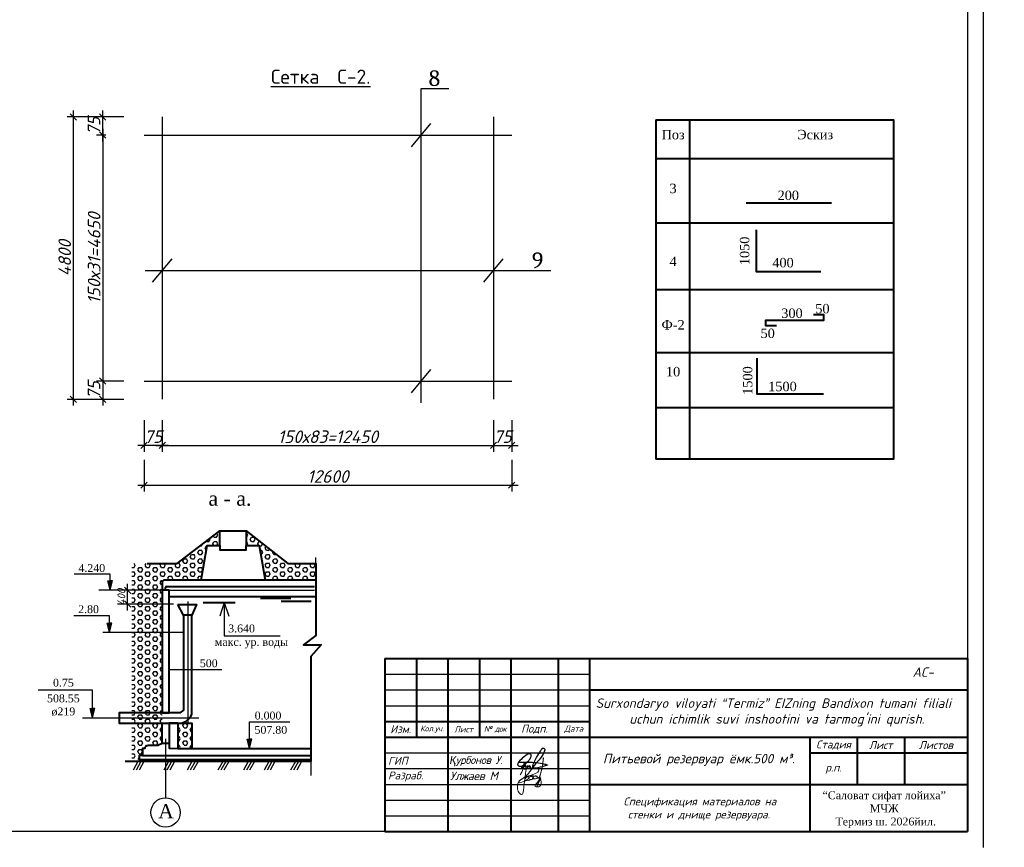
# Model space of a CAD drawing. Header units: millimetres. Extents: x -3143211 to -2549809, y 1060331 to 1394375.
# Tile 114 of 151: x -3028496 to -2997224, y 1244807 to 1271088. Entities that reach past the tile are written whole.
import ezdxf

# ---------------------------------------------------------------- set-up
doc = ezdxf.new("R2010")
doc.units = ezdxf.units.MM
for name, color, linetype in [('(002) Рамка', 7, 'Continuous'), ('размер', 34, 'Continuous'), ('Рамка', 7, 'Continuous'), ('шрифт', 1, 'Continuous')]:
    doc.layers.add(name, color=color, linetype=linetype)
doc.layers.add('Сплошная толстая', color=7, linetype='Continuous', lineweight=40)
doc.styles.add('Arial', font='arial.ttf')
doc.styles.get("Standard").update_dxf_attribs({"font": 'isocpeui.ttf'})
doc.styles.add('V@ler@Live', font='isocpeui.ttf')
doc.dimstyles.new('STANDARD-100', dxfattribs={"dimtxt": 250, "dimasz": 200, "dimexe": 200, "dimexo": 200, "dimgap": 75, "dimtad": 1, "dimdec": 0, "dimzin": 0, "dimdsep": 46, "dimtxsty": 'Standard', "dimblk": 'OBLIQUE', "dimcen": 0.09, "dimdle": 200, "dimadec": 0, "dimazin": 0, "dimtfac": 1, "dimtdec": 0, "dimtofl": 0, "dimtmove": 0, "dimatfit": 3, "dimldrblk": 'OBLIQUE', "dimfxl": 1, "dimtolj": 1, "dimtzin": 0, "dimarcsym": 0})

# ---------------------------------------------------------------- blocks, each defined once
blk = doc.blocks.new('_Oblique')
at = {"color": 0, "linetype": 'ByBlock', "lineweight": -2}
blk.add_line((-0.5, -0.5), (0.5, 0.5), dxfattribs=at)
blk = doc.blocks.new('*D86')
at = {"color": 0, "lineweight": -2, "transparency": 16777216}
for p, q in [((-3025067, 1252331), (-3025067, 1253172)), ((-3024267, 1252972), (-3025267, 1252972)), ((-3024267, 1252531), (-3025267, 1252531))]:
    blk.add_line(p, q, dxfattribs=at)
at = {"layer": 'Defpoints', "color": 0, "transparency": 16777216}
for p in [(-3025067, 1252972), (-3023975, 1252972), (-3023975, 1252531)]:
    blk.add_point(p, dxfattribs=at)
at = {"color": 0, "lineweight": -2, "transparency": 16777216, "xscale": 200, "yscale": 200, "zscale": 200}
for p, rotation in [((-3025067, 1252972), 90), ((-3025067, 1252531), 270)]:
    blk.add_blockref('_Oblique', p, dxfattribs=dict(at, rotation=rotation))
at = {"color": 0, "transparency": 16777216, "insert": (-3025267, 1252751), "char_height": 250, "attachment_point": 5, "rotation": 90}
blk.add_mtext('\\A1;400', dxfattribs=at)
blk = doc.blocks.new('4wdrtwdrqs3dwresq')
h = blk.add_hatch(color=1)
h.set_gradient(color2=(23, 23, 23), one_color=1, tint=0.09, name='INVCYLINDER')
h.paths.add_polyline_path([(134213.1, -72194.4), (134212.35, -72194.4), (134212.35, -72197.37)])
h.paths.add_polyline_path([(134212.35, -72197.37), (134212.35, -72194.4), (134211.61, -72194.4)])
at = {"color": 1}
for points in [[(134212.35, -72197.37), (134211.61, -72194.4), (134212.35, -72194.4)], [(134212.35, -72197.37), (134213.1, -72194.4), (134212.35, -72194.4)]]:
    blk.add_lwpolyline(points, dxfattribs=at)
blk = doc.blocks.new('*D185')
at = {"color": 0, "lineweight": -2, "transparency": 16777216}
for p, q in [((-3023967, 1258370), (-3023967, 1257370)), ((-3013447, 1258370), (-3013447, 1257370)), ((-3024167, 1257570), (-3013247, 1257570))]:
    blk.add_line(p, q, dxfattribs=at)
at = {"layer": 'Defpoints', "color": 0, "transparency": 16777216}
for p in [(-3023967, 1259032), (-3013447, 1259032), (-3013447, 1257570)]:
    blk.add_point(p, dxfattribs=at)
at = {"color": 0, "lineweight": -2, "transparency": 16777216, "xscale": 200, "yscale": 200, "zscale": 200, "rotation": 180}
blk.add_blockref('_Oblique', (-3023967, 1257570), dxfattribs=at)
at = {"color": 0, "lineweight": -2, "transparency": 16777216, "xscale": 200, "yscale": 200, "zscale": 200}
blk.add_blockref('_Oblique', (-3013447, 1257570), dxfattribs=at)
at = {"color": 0, "transparency": 16777216, "insert": (-3018707, 1257845), "char_height": 400, "attachment_point": 5}
blk.add_mtext('\\A1;150х83=12450', dxfattribs=at)
blk = doc.blocks.new('*D191')
at = {"color": 0, "lineweight": -2, "transparency": 16777216}
for p, q in [((-3013447, 1258370), (-3013447, 1257370)), ((-3012869, 1258370), (-3012869, 1257370)), ((-3013647, 1257570), (-3012669, 1257570))]:
    blk.add_line(p, q, dxfattribs=at)
at = {"layer": 'Defpoints', "color": 0, "transparency": 16777216}
for p in [(-3012869, 1259610), (-3013447, 1259032), (-3012869, 1257570)]:
    blk.add_point(p, dxfattribs=at)
at = {"color": 0, "lineweight": -2, "transparency": 16777216, "xscale": 200, "yscale": 200, "zscale": 200, "rotation": 180}
blk.add_blockref('_Oblique', (-3013447, 1257570), dxfattribs=at)
at = {"color": 0, "lineweight": -2, "transparency": 16777216, "xscale": 200, "yscale": 200, "zscale": 200}
blk.add_blockref('_Oblique', (-3012869, 1257570), dxfattribs=at)
at = {"color": 0, "transparency": 16777216, "insert": (-3013158, 1257848), "char_height": 400, "attachment_point": 5}
blk.add_mtext('\\A1;75', dxfattribs=at)
blk = doc.blocks.new('*D192')
at = {"color": 0, "lineweight": -2, "transparency": 16777216}
for p, q in [((-3024545, 1258370), (-3024545, 1257370)), ((-3023967, 1258370), (-3023967, 1257370)), ((-3023767, 1257570), (-3024745, 1257570))]:
    blk.add_line(p, q, dxfattribs=at)
at = {"layer": 'Defpoints', "color": 0, "transparency": 16777216}
for p in [(-3024545, 1259610), (-3023967, 1259610), (-3024545, 1257570)]:
    blk.add_point(p, dxfattribs=at)
at = {"color": 0, "lineweight": -2, "transparency": 16777216, "xscale": 200, "yscale": 200, "zscale": 200, "rotation": 180}
blk.add_blockref('_Oblique', (-3024545, 1257570), dxfattribs=at)
at = {"color": 0, "lineweight": -2, "transparency": 16777216, "xscale": 200, "yscale": 200, "zscale": 200}
blk.add_blockref('_Oblique', (-3023967, 1257570), dxfattribs=at)
at = {"color": 0, "transparency": 16777216, "insert": (-3024256, 1257848), "char_height": 400, "attachment_point": 5}
blk.add_mtext('\\A1;75', dxfattribs=at)
blk = doc.blocks.new('*D186')
at = {"color": 0, "lineweight": -2, "transparency": 16777216}
for p, q in [((-3024545, 1257107), (-3024545, 1256107)), ((-3012869, 1257107), (-3012869, 1256107)), ((-3024745, 1256307), (-3012669, 1256307))]:
    blk.add_line(p, q, dxfattribs=at)
at = {"layer": 'Defpoints', "color": 0, "transparency": 16777216}
for p in [(-3024545, 1257445), (-3012869, 1257445), (-3012869, 1256307)]:
    blk.add_point(p, dxfattribs=at)
at = {"color": 0, "lineweight": -2, "transparency": 16777216, "xscale": 200, "yscale": 200, "zscale": 200, "rotation": 180}
blk.add_blockref('_Oblique', (-3024545, 1256307), dxfattribs=at)
at = {"color": 0, "lineweight": -2, "transparency": 16777216, "xscale": 200, "yscale": 200, "zscale": 200}
blk.add_blockref('_Oblique', (-3012869, 1256307), dxfattribs=at)
at = {"color": 0, "transparency": 16777216, "insert": (-3018707, 1256582), "char_height": 400, "attachment_point": 5}
blk.add_mtext('\\A1;12600', dxfattribs=at)
blk = doc.blocks.new('*D187')
at = {"color": 0, "lineweight": -2, "transparency": 16777216}
for p, q in [((-3026791, 1258832), (-3026791, 1268200)), ((-3025991, 1268000), (-3026991, 1268000)), ((-3025991, 1259032), (-3026991, 1259032))]:
    blk.add_line(p, q, dxfattribs=at)
at = {"layer": 'Defpoints', "color": 0, "transparency": 16777216}
for p in [(-3026791, 1268000), (-3024987, 1268000), (-3023967, 1259032)]:
    blk.add_point(p, dxfattribs=at)
at = {"color": 0, "lineweight": -2, "transparency": 16777216, "xscale": 200, "yscale": 200, "zscale": 200}
for p, rotation in [((-3026791, 1268000), 90), ((-3026791, 1259032), 270)]:
    blk.add_blockref('_Oblique', p, dxfattribs=dict(at, rotation=rotation))
at = {"color": 0, "transparency": 16777216, "insert": (-3027066, 1263516), "char_height": 400, "attachment_point": 5, "rotation": 90}
blk.add_mtext('\\A1;4800', dxfattribs=at)
blk = doc.blocks.new('*D188')
at = {"color": 0, "lineweight": -2, "transparency": 16777216}
for p, q in [((-3025857, 1267222), (-3025857, 1268200)), ((-3025187, 1268000), (-3026057, 1268000)), ((-3025765, 1267422), (-3026057, 1267422))]:
    blk.add_line(p, q, dxfattribs=at)
at = {"layer": 'Defpoints', "color": 0, "transparency": 16777216}
for p in [(-3025857, 1268000), (-3024987, 1268000), (-3025565, 1267422)]:
    blk.add_point(p, dxfattribs=at)
at = {"color": 0, "lineweight": -2, "transparency": 16777216, "xscale": 200, "yscale": 200, "zscale": 200}
for p, rotation in [((-3025857, 1268000), 90), ((-3025857, 1267422), 270)]:
    blk.add_blockref('_Oblique', p, dxfattribs=dict(at, rotation=rotation))
at = {"color": 0, "transparency": 16777216, "insert": (-3026135, 1267711), "char_height": 400, "attachment_point": 5, "rotation": 90}
blk.add_mtext('\\A1;75', dxfattribs=at)
blk = doc.blocks.new('*D189')
at = {"color": 0, "lineweight": -2, "transparency": 16777216}
for p, q in [((-3025857, 1267622), (-3025857, 1259410)), ((-3025765, 1267422), (-3026057, 1267422)), ((-3025765, 1259610), (-3026057, 1259610))]:
    blk.add_line(p, q, dxfattribs=at)
at = {"layer": 'Defpoints', "color": 0, "transparency": 16777216}
for p in [(-3025565, 1267422), (-3025857, 1259610), (-3025565, 1259610)]:
    blk.add_point(p, dxfattribs=at)
at = {"color": 0, "lineweight": -2, "transparency": 16777216, "xscale": 200, "yscale": 200, "zscale": 200}
for p, rotation in [((-3025857, 1267422), 90), ((-3025857, 1259610), 270)]:
    blk.add_blockref('_Oblique', p, dxfattribs=dict(at, rotation=rotation))
at = {"color": 0, "transparency": 16777216, "insert": (-3026132, 1263516), "char_height": 400, "attachment_point": 5, "rotation": 90}
blk.add_mtext('\\A1;150х31=4650', dxfattribs=at)
blk = doc.blocks.new('*D190')
at = {"color": 0, "lineweight": -2, "transparency": 16777216}
for p, q in [((-3025857, 1259810), (-3025857, 1258832)), ((-3025187, 1259610), (-3026057, 1259610)), ((-3025187, 1259032), (-3026057, 1259032))]:
    blk.add_line(p, q, dxfattribs=at)
at = {"layer": 'Defpoints', "color": 0, "transparency": 16777216}
for p in [(-3024987, 1259610), (-3025857, 1259032), (-3024987, 1259032)]:
    blk.add_point(p, dxfattribs=at)
at = {"color": 0, "lineweight": -2, "transparency": 16777216, "xscale": 200, "yscale": 200, "zscale": 200}
for p, rotation in [((-3025857, 1259610), 90), ((-3025857, 1259032), 270)]:
    blk.add_blockref('_Oblique', p, dxfattribs=dict(at, rotation=rotation))
at = {"color": 0, "transparency": 16777216, "insert": (-3026135, 1259321), "char_height": 400, "attachment_point": 5, "rotation": 90}
blk.add_mtext('\\A1;75', dxfattribs=at)

msp = doc.modelspace()

# ---------------------------------------------------------------- hatches: boundary and pattern name
h = msp.add_hatch()
h.set_pattern_fill('HEX', color=256, scale=25, style=0)
h.set_pattern_definition([(0, (-16446856.66, 8472708.47), (0, 137.4815), [79.375, -158.75]), (120, (-16446856.66, 8472708.47), (-119.0624716, -68.74075), [79.375, -158.75]), (60, (-16446777.29, 8472708.47), (-119.0624716, 68.74075), [79.375, -158.75])])
h.paths.add_polyline_path([(-3023028.69537, 1248750.19962), (-3023472.70635, 1248750.19962), (-3023472.70635, 1247947.16185), (-3023028.69537, 1247947.16185)], flags=17)
h.paths.add_polyline_path([(-3019095.46662, 1253816.04481), (-3019982.19772, 1253816.04481), (-3021300.55701, 1254857.75405), (-3021300.55701, 1254392.01148), (-3020892.40349, 1254392.01148), (-3020698.53416, 1253289.60597), (-3019095.46662, 1253289.60597)])
h.paths.add_polyline_path([(-3023975.47576, 1253198.01651, -0.3054756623), (-3023893.9598, 1253289.60597), (-3022735.85944, 1253289.60597), (-3022546.293, 1254392.36114), (-3022140.05188, 1254392.36114), (-3022140.05188, 1254857.75405), (-3023498.9062, 1253816.04481), (-3024933.5871, 1253816.04481), (-3024933.5871, 1247600.24081), (-3024702.80849, 1247600.24081), (-3024702.80849, 1247727.53638), (-3024594.18429, 1247727.53638), (-3024594.18429, 1247940.9503), (-3024518.97924, 1247940.9503), (-3024518.97924, 1247981.24308), (-3024486.27723, 1248012.81501), (-3024418.91302, 1248043.02946), (-3024110.63448, 1248043.02946), (-3023975.47576, 1248108.76489), (-3023975.47576, 1249078.87681)])

# ---------------------------------------------------------------- linework, layer by layer
at = {"color": 0}
for p, q in [((-2997896.73173, 1286804.62022), (-2997896.73173, 1244804.62022)), ((-2998396.73173, 1286304.62022), (-2998396.73173, 1245304.62022)), ((-2998396.73173, 1245304.62022), (-3055296.73173, 1245304.62022))]:
    msp.add_line(p, q, dxfattribs=at)
for p, q in [((-3015746.06331, 1258917.30588), (-3015746.06331, 1268897.49068)), ((-3015746.06331, 1268897.49068), (-3014866.15143, 1268897.49068)), ((-3024505.85401, 1263123.22448), (-3011627.56164, 1263123.22448))]:
    msp.add_line(p, q)
at = {"lineweight": 30}
for p, q in [((-3023966.73279, 1267999.69885), (-3023966.73279, 1259032.45296)), ((-3016056.51414, 1267050.14286), (-3015435.61248, 1267793.71858)), ((-3013447.03605, 1267999.69885), (-3013447.03605, 1259032.45296)), ((-3024544.50092, 1267421.93072), (-3012869.26792, 1267421.93072)), ((-3024277.18363, 1262751.43662), (-3023656.28196, 1263495.01234)), ((-3013757.48688, 1262751.43662), (-3013136.58522, 1263495.01234)), ((-3016056.51414, 1259238.43323), (-3015435.61248, 1259982.00895)), ((-3024544.50092, 1259610.22109), (-3012869.26792, 1259610.22109))]:
    msp.add_line(p, q, dxfattribs=at)
at = {"color": 0, "lineweight": 40, "ltscale": 100}
for p, q in [((-3016896.73173, 1250804.62022), (-2998396.73173, 1250804.62022)), ((-3016896.73173, 1250804.62022), (-3016896.73173, 1245304.62022)), ((-3015896.73173, 1250804.62022), (-3015896.73173, 1248304.62022)), ((-3014896.73173, 1250804.62022), (-3014896.73173, 1245304.62022)), ((-3013896.73173, 1250804.62022), (-3013896.73173, 1248304.62022)), ((-3012896.73173, 1250804.62022), (-3012896.73173, 1245304.62022)), ((-3011396.73173, 1250804.62022), (-3011396.73173, 1245304.62022)), ((-3010396.73173, 1250804.62022), (-3010396.73173, 1245304.62022)), ((-2998396.73173, 1250804.62022), (-2998396.73173, 1245304.62022)), ((-3010396.73173, 1249804.62022), (-2998396.73173, 1249804.62022)), ((-3016896.73173, 1248804.62022), (-3010396.73173, 1248804.62022)), ((-3016896.73173, 1248304.62022), (-2998396.73173, 1248304.62022)), ((-3003396.73173, 1248304.62022), (-3003396.73173, 1245304.62022)), ((-3001896.73173, 1248304.62022), (-3001896.73173, 1246804.62022)), ((-3000396.73173, 1248304.62022), (-3000396.73173, 1246804.62022)), ((-3003396.73173, 1247804.62022), (-2998396.73173, 1247804.62022)), ((-3010396.73173, 1246804.62022), (-2998396.73173, 1246804.62022)), ((-3016896.73173, 1245304.62022), (-2998396.73173, 1245304.62022))]:
    msp.add_line(p, q, dxfattribs=at)
at = {"color": 0, "ltscale": 100}
for p, q in [((-3016896.73173, 1250304.62022), (-3010396.73173, 1250304.62022)), ((-3016896.73173, 1249804.62022), (-3010396.73173, 1249804.62022)), ((-3016896.73173, 1249304.62022), (-3010396.73173, 1249304.62022)), ((-3016896.73173, 1247804.62022), (-3010396.73173, 1247804.62022)), ((-3016896.73173, 1247304.62022), (-3010396.73173, 1247304.62022)), ((-3016896.73173, 1246804.62022), (-3010396.73173, 1246804.62022)), ((-3016896.73173, 1246304.62022), (-3010396.73173, 1246304.62022)), ((-3016896.73173, 1245804.62022), (-3010396.73173, 1245804.62022))]:
    msp.add_line(p, q, dxfattribs=at)
for points in [[(-3019095.46662, 1253816.04481), (-3019095.46662, 1254007.4098)], [(-3025621.28538, 1252971.80927), (-3025621.28538, 1253475.62327), (-3026762.65226, 1253475.62327)], [(-3023975.47576, 1252971.80927), (-3025978.71255, 1252971.80927)], [(-3023752.49016, 1252971.80927), (-3019131.65875, 1252971.80927)], [(-3023607.29135, 1252530.95401), (-3025387.92503, 1252530.95401)], [(-3023158.73843, 1252612.19775), (-3023158.73843, 1248750.19962)], [(-3022001.12411, 1252581.11945), (-3022144.24319, 1252146.00268)], [(-3022001.12411, 1252581.11945), (-3022001.12411, 1251521.63943), (-3020221.61397, 1251521.63943)], [(-3022001.12411, 1252581.11945), (-3021858.00504, 1252146.00268)], [(-3025646.62466, 1251633.30329), (-3025646.62466, 1252157.3151), (-3026777.66458, 1252157.3151)], [(-3023752.49016, 1251633.30329), (-3025857.56214, 1251633.30329)], [(-3023293.03657, 1251633.30329), (-3023752.49016, 1251633.30329)], [(-3023752.49016, 1250449.1604), (-3022080.81535, 1250449.1604)], [(-3026181.7614, 1248914.53821), (-3026181.7614, 1249796.22815), (-3027905.31, 1249796.22815)], [(-3026500.74937, 1248914.53821), (-3022802.9368, 1248914.53821)], [(-3021192.55434, 1247947.16185), (-3021192.55434, 1248789.56684), (-3019917.55867, 1248789.56684)], [(-3023863.98296, 1248248.50412), (-3023863.98296, 1246379.38399)], [(-3024743.35132, 1247533.37413), (-3024895.67381, 1247261.36187)], [(-3024645.6756, 1247533.37413), (-3024797.99809, 1247261.36187)], [(-3024550.10351, 1247533.37413), (-3024702.42601, 1247261.36187)], [(-3023769.0324, 1247533.37413), (-3023921.3549, 1247261.36187)], [(-3023671.35668, 1247533.37413), (-3023823.67917, 1247261.36187)], [(-3023575.7846, 1247533.37413), (-3023728.10709, 1247261.36187)], [(-3023024.96619, 1247533.37413), (-3023177.28869, 1247261.36187)], [(-3022927.29047, 1247533.37413), (-3023079.61296, 1247261.36187)], [(-3022831.71839, 1247533.37413), (-3022984.04088, 1247261.36187)], [(-3022048.92612, 1247533.37413), (-3022201.24861, 1247261.36187)], [(-3021951.2504, 1247533.37413), (-3022103.57289, 1247261.36187)], [(-3021855.67831, 1247533.37413), (-3022008.0008, 1247261.36187)], [(-3021235.87015, 1247533.37413), (-3021388.19265, 1247261.36187)], [(-3021138.19443, 1247533.37413), (-3021290.51692, 1247261.36187)], [(-3021042.62235, 1247533.37413), (-3021194.94484, 1247261.36187)], [(-3020582.73846, 1247533.37413), (-3020735.06096, 1247261.36187)], [(-3020485.06274, 1247533.37413), (-3020637.38523, 1247261.36187)], [(-3020389.49066, 1247533.37413), (-3020541.81315, 1247261.36187)], [(-3019739.94471, 1247533.37413), (-3019892.2672, 1247261.36187)], [(-3019642.26899, 1247533.37413), (-3019794.59148, 1247261.36187)], [(-3019546.6969, 1247533.37413), (-3019699.0194, 1247261.36187)], [(-3019249.07998, 1247533.37413), (-3019249.07998, 1247083.07815)]]:
    msp.add_lwpolyline(points)
msp.add_lwpolyline([(-3012649.4322, 1247510.93729), (-3012665.166, 1247487.1682), (-3012678.25145, 1247455.91784), (-3012680.97758, 1247428.58192), (-3012669.12394, 1247405.35617), (-3012647.23408, 1247388.64364), (-3012626.29332, 1247381.76073), (-3012601.96004, 1247380.53203), (-3012580.79714, 1247381.48889), (-3012547.90177, 1247387.80638), (-3012516.68247, 1247400.90892), (-3012480.03109, 1247424.02593), (-3012435.26188, 1247456.41801), (-3012405.07245, 1247484.74342), (-3012329.81091, 1247563.72835), (-3012310.9299, 1247585.4753), (-3012286.53603, 1247620.34654), (-3012267.10979, 1247652.22757), (-3012252.83292, 1247686.37028), (-3012247.72394, 1247705.96429), (-3012248.67304, 1247727.70037), (-3012249.88465, 1247740.03089), (-3012252.2675, 1247747.33786), (-3012256.9928, 1247753.64448), (-3012266.78669, 1247763.98516), (-3012275.44975, 1247770.15042), (-3012287.64668, 1247777.47914), (-3012298.9349, 1247780.03441), (-3012321.16805, 1247780.03441), (-3012336.73732, 1247774.27146), (-3012374.45896, 1247752.85072), (-3012424.29676, 1247720.90444), (-3012478.45599, 1247681.58595), (-3012523.77042, 1247643.83325), (-3012572.43699, 1247600.69817), (-3012604.38327, 1247570.06759), (-3012649.4322, 1247510.93729), (-3012385.90873, 1247513.66687), (-3012329.73014, 1247510.86151), (-3012261.55655, 1247508.87166), (-3012211.76664, 1247507.4184), (-3012145.54433, 1247505.03333), (-3012074.68499, 1247500.90141), (-3012016.72937, 1247491.19139), (-3011956.53225, 1247478.09973), (-3011886.92492, 1247466.31288), (-3011821.25534, 1247449.50248), (-3011790.137, 1247443.5112), (-3011771.47812, 1247438.43329), (-3011742.68205, 1247429.65839), (-3011735.10945, 1247425.82005), (-3011731.49479, 1247424.0368), (-3011729.51582, 1247420.89437), (-3011730.94957, 1247418.45871), (-3011739.00681, 1247413.64176), (-3011835.51202, 1247384.45735), (-3011900.99986, 1247366.86407), (-3011964.77124, 1247348.05295), (-3012039.16445, 1247327.76305), (-3012067.61723, 1247322.06535), (-3012086.55404, 1247318.27323), (-3012128.96539, 1247317.5746), (-3012152.99577, 1247319.96677), (-3012165.93986, 1247325.82757), (-3012179.22725, 1247335.82029), (-3012185.64882, 1247344.61694), (-3012193.05987, 1247361.17724), (-3012194.97826, 1247384.48997), (-3012194.67535, 1247398.79947), (-3012187.52682, 1247424.99367), (-3012176.2184, 1247464.89933), (-3012148.43201, 1247535.55517), (-3012118.30317, 1247597.89281), (-3012080.41998, 1247664.22101), (-3012031.20818, 1247743.54302), (-3011986.56013, 1247807.27246), (-3011949.72701, 1247862.21614), (-3011928.36218, 1247900.49077), (-3011906.87066, 1247938.99237), (-3011897.44578, 1247950.83497), (-3011882.48233, 1247957.46779), (-3011868.10448, 1247958.8161), (-3011853.20161, 1247956.81538), (-3011835.14853, 1247947.68166), (-3011825.92006, 1247935.64472), (-3011821.3563, 1247919.7042), (-3011822.08327, 1247898.55529), (-3011825.94025, 1247875.44916), (-3011837.51118, 1247837.84868), (-3011854.494, 1247799.65016), (-3011873.7385, 1247766.26859), (-3011893.10975, 1247732.66715), (-3011911.17743, 1247705.80119), (-3011933.33293, 1247672.85679), (-3011957.48135, 1247642.65891), (-3012012.51669, 1247575.18596), (-3012060.67064, 1247518.0815), (-3012074.68499, 1247500.90141), (-3012111.43734, 1247460.4847), (-3012147.2204, 1247417.90416), (-3012210.85043, 1247346.07398), (-3012251.01449, 1247300.73388), (-3012255.84176, 1247302.86279), (-3012256.28602, 1247319.35785), (-3012262.30371, 1247328.70904), (-3012271.7947, 1247332.98232), (-3012286.25332, 1247337.41869), (-3012295.82509, 1247344.6713), (-3012291.86714, 1247354.63141), (-3012285.10229, 1247366.30952), (-3012270.92638, 1247381.42365), (-3012320.01702, 1247360.25299), (-3012329.14452, 1247367.67958), (-3012332.35531, 1247371.24608), (-3012307.47679, 1247391.39463), (-3012307.86047, 1247394.45008), (-3012309.79906, 1247395.0155), (-3012342.08862, 1247363.9391), (-3012352.04406, 1247358.99167), (-3012361.05041, 1247356.01234), (-3012367.51236, 1247355.15333), (-3012375.06477, 1247355.67526), (-3012381.34498, 1247357.75209), (-3012384.87885, 1247361.39471), (-3012385.48466, 1247364.00434), (-3012348.20728, 1247394.24348), (-3012348.28805, 1247397.98396), (-3012351.57961, 1247399.13654), (-3012392.12836, 1247360.0029), (-3012400.62986, 1247354.71839), (-3012413.95764, 1247350.34726), (-3012432.09149, 1247348.91196), (-3012443.13739, 1247351.6412), (-3012450.26573, 1247357.66511), (-3012452.2245, 1247367.96229), (-3012445.6212, 1247381.0757), (-3012435.76672, 1247398.11444), (-3012429.50671, 1247403.34458), (-3012425.38721, 1247404.13834), (-3012423.40824, 1247402.94226), (-3012423.61018, 1247401.14814), (-3012485.48336, 1247374.88869), (-3012506.92896, 1247366.99455), (-3012528.47553, 1247360.99239), (-3012543.76209, 1247355.07722), (-3012551.94913, 1247351.90922), (-3012555.61573, 1247348.59663), (-3012557.57451, 1247343.6057), (-3012557.45334, 1247334.49373), (-3012554.86856, 1247328.52419), (-3012549.57784, 1247323.70724), (-3012543.17647, 1247319.89065), (-3012536.09772, 1247315.6702), (-3012528.8794, 1247315.7696), (-3012520.82216, 1247317.80294), (-3012515.08718, 1247321.98923), (-3012508.95211, 1247326.46757), (-3012504.12205, 1247333.67822), (-3012499.1011, 1247341.17386), (-3012494.32816, 1247350.56473), (-3012491.17796, 1247359.00254), (-3012488.21806, 1247366.93062), (-3012486.41546, 1247371.7589), (-3012486.41149, 1247374.54705), (-3012484.17078, 1247383.47874), (-3012481.2629, 1247399.85419), (-3012476.05295, 1247425.04804), (-3012470.35836, 1247453.44956), (-3012459.13072, 1247490.56073), (-3012451.05034, 1247512.99213)], dxfattribs=at)
at = {"lineweight": 18, "elevation": 0}
msp.add_lwpolyline([(-3012598.39511, 1247110.93451), (-3012552.47911, 1247189.15458), (-3012527.27606, 1247245.79636), (-3012520.11145, 1247281.23472), (-3012518.47159, 1247315.88492), (-3012520.26762, 1247326.27517), (-3012525.44098, 1247333.00337), (-3012532.68369, 1247336.62698), (-3012521.82939, 1247326.27517), (-3012514.05959, 1247319.55659), (-3012495.41598, 1247305.59078), (-3012465.41049, 1247292.13439), (-3012444.69753, 1247289.02981), (-3012411.56851, 1247288.52039), (-3012396.04843, 1247292.65343), (-3012374.82789, 1247299.38162), (-3012364.98875, 1247308.17633), (-3012359.28829, 1247315.93298), (-3012358.78072, 1247324.20866), (-3012363.4465, 1247330.93685), (-3012370.68921, 1247330.93685), (-3012376.37014, 1247327.83227), (-3012381.03593, 1247323.17059), (-3012391.38264, 1247308.69536), (-3012398.11777, 1247294.71994), (-3012405.36048, 1247269.37387), (-3012415.70719, 1247221.78632), (-3012452.36972, 1246970.14224), (-3012468.26072, 1246821.824), (-3012493.44424, 1246615.22999), (-3012511.99025, 1246520.96799), (-3012525.24576, 1246497.13096), (-3012545.11927, 1246489.18208), (-3012559.68277, 1246489.18208), (-3012584.86629, 1246499.78379), (-3012616.66781, 1246522.2944), (-3012665.68783, 1246584.53981), (-3012685.56134, 1246665.31659), (-3012686.88884, 1246764.63435), (-3012672.32535, 1246837.47186), (-3012644.48682, 1246893.0948), (-3012614.0128, 1246926.19752), (-3012508.00774, 1246999.03503), (-3012427.1862, 1247059.95402), (-3012338.39963, 1247147.35327), (-3012301.30762, 1247202.97621), (-3012237.70458, 1247273.16089), (-3012199.28507, 1247304.9468), (-3012160.84603, 1247318.19173), (-3012122.42652, 1247326.131), (-3012095.93501, 1247326.131), (-3012066.76898, 1247318.19173), (-3012025.69446, 1247300.97716), (-3012011.13096, 1247277.14013), (-3012011.13096, 1247251.97669), (-3012015.09395, 1247226.81324), (-3012037.62247, 1247197.68016), (-3012110.49851, 1247148.67968), (-3012250.9601, 1247095.70957), (-3012398.03968, 1247050.67873), (-3012476.20622, 1247022.87206), (-3012531.86376, 1246984.47329), (-3012616.66781, 1246926.19752), (-3012640.52383, 1246893.0948), (-3012648.05936, 1246876.18781), (-3012649.09403, 1246867.33543), (-3012645.9705, 1246860.04976), (-3012639.72342, 1246856.39731), (-3012630.86038, 1246855.35925), (-3012549.57031, 1246876.70684), (-3012492.25339, 1246896.49735), (-3012429.2165, 1246922.01643), (-3012387.36109, 1246945.88229), (-3012339.3367, 1246993.88315), (-3012324.67559, 1247025.87091), (-3012325.72978, 1247041.41304), (-3012332.543, 1247046.13239), (-3012348.80492, 1247051.37077), (-3012366.12103, 1247050.32309), (-3012382.91005, 1247046.13239), (-3012393.92052, 1247038.78904), (-3012409.65534, 1247027.78364), (-3012422.2471, 1247013.63521), (-3012443.74095, 1246981.65706), (-3012450.57369, 1246961.732), (-3012454.24384, 1246941.81654), (-3012449.51949, 1246923.46779), (-3012437.98192, 1246916.12445), (-3012421.72001, 1246913.51007), (-3012329.39994, 1246931.33017), (-3012239.71536, 1246955.96497), (-3012214.53184, 1246970.64205), (-3012199.32411, 1247002.62019), (-3012198.79702, 1247017.29727), (-3012199.32411, 1247031.97435), (-3012208.77282, 1247043.50839), (-3012218.72909, 1247051.89941), (-3012231.32085, 1247058.18547), (-3012254.92309, 1247058.71411), (-3012279.57951, 1247053.47573), (-3012295.84143, 1247047.18006), (-3012307.9061, 1247040.89401), (-3012319.44366, 1247027.26461), (-3012326.78398, 1247012.58753), (-3012327.83817, 1246994.75782), (-3012316.80818, 1246974.84236), (-3012297.4032, 1246960.68432), (-3012273.80097, 1246958.58897), (-3012229.23199, 1246962.77967), (-3012197.76235, 1246966.97999), (-3012141.63628, 1246977.98539), (-3012087.05245, 1246993.71975), (-3012067.62795, 1247005.78245), (-3012058.72587, 1247020.45952), (-3012057.67168, 1247047.71832), (-3012061.86893, 1247060.30004), (-3012075.49536, 1247071.30545), (-3012092.81148, 1247074.97712), (-3012120.08386, 1247073.92944), (-3012143.159, 1247068.16242), (-3012168.34252, 1247051.90902), (-3012182.49605, 1247030.93628), (-3012184.07735, 1247016.78785), (-3012178.2988, 1247003.15845), (-3012165.72656, 1246995.29607), (-3012139.48884, 1246985.33835), (-3012110.65469, 1246986.90506), (-3012036.15831, 1247004.20613), (-3012001.77987, 1247012.5587), (-3011951.93992, 1247143.16256), (-3011916.89773, 1247273.76642), (-3011880.52804, 1247450.14123), (-3011867.05778, 1247634.6091), (-3011861.66968, 1247650.76637), (-3011860.32265, 1247633.26346), (-3011887.26317, 1247403.02465), (-3011999.08582, 1246946.58395), (-3012046.23172, 1246785.01117), (-3012059.70197, 1246752.69661), (-3012073.17223, 1246732.50242), (-3012085.29546, 1246728.45589), (-3012094.74416, 1246728.45589), (-3012112.2555, 1246733.84806), (-3012118.99063, 1246743.26753), (-3012121.68468, 1246756.73353), (-3012121.68468, 1246776.92772), (-3012102.82632, 1246815.98009), (-3012083.94844, 1246836.17428), (-3011942.51074, 1247017.94125), (-3012013.9031, 1246840.2112), (-3012039.49659, 1246795.78589), (-3012055.6609, 1246770.19953), (-3012067.78413, 1246732.50242), (-3012047.57874, 1246723.07333), (-3012012.55608, 1246724.41897), (-3011972.14531, 1246750.00533), (-3011938.46966, 1246798.47717), (-3011931.73454, 1246834.82864), (-3011931.73454, 1246877.91792), (-3011946.55182, 1246949.27523), (-3012003.1269, 1247007.16653), (-3012073.17223, 1247055.63837), (-3012174.21868, 1247081.22473), (-3012321.064, 1247089.29856)], dxfattribs=at)
msp.add_circle((-3023863.98296, 1245913.3008), 466.08319)
at = {"layer": 'Сплошная толстая', "color": 0}
msp.add_line((-3005419.8476, 1265273.89051), (-3002707.86309, 1265273.89051), dxfattribs=at)
for points in [[(-3008288.17191, 1267906.75807), (-3000743.92088, 1267906.75807), (-3000743.92088, 1257131.47789), (-3008288.17191, 1257131.47789)], [(-3008288.17191, 1267906.75807), (-3008288.17191, 1257131.47789)], [(-3007222.30406, 1267906.75807), (-3007222.30406, 1257131.47789)], [(-3008288.17191, 1266681.3386), (-3000743.92088, 1266681.3386)], [(-3008288.17191, 1264636.87319), (-3000743.92088, 1264636.87319)], [(-3005099.98085, 1264419.30079), (-3005099.98085, 1263094.7329), (-3003051.14109, 1263094.7329)], [(-3008288.17191, 1262519.11798), (-3000743.92088, 1262519.11798)], [(-3004455.58326, 1261361.73133), (-3004802.68937, 1261361.73133), (-3004802.68937, 1261547.69085), (-3002951.62193, 1261547.69085), (-3002951.62193, 1261713.54599), (-3003283.591, 1261713.54599)], [(-3008288.17191, 1260519.88149), (-3000743.92088, 1260519.88149)], [(-3005082.03658, 1260341.80743), (-3005082.03658, 1259206.77475), (-3002964.11687, 1259206.77475)], [(-3008288.17191, 1258773.28756), (-3000743.92088, 1258773.28756)]]:
    msp.add_lwpolyline(points, dxfattribs=at)
at = {"layer": 'Сплошная толстая'}
for points in [[(-3024448.07709, 1253816.04481), (-3023498.9062, 1253816.04481), (-3022140.05188, 1254857.75405), (-3021300.55701, 1254857.75405)], [(-3022735.85944, 1253289.60597), (-3022546.293, 1254392.36114), (-3022140.05188, 1254392.36114), (-3022140.05188, 1254857.75405), (-3021300.55701, 1254857.75405), (-3021300.55701, 1254392.01148), (-3020892.40349, 1254392.01148), (-3020698.53416, 1253289.60597)], [(-3021300.55701, 1254857.75405), (-3019982.19772, 1253816.04481), (-3019095.46662, 1253816.04481), (-3019095.46662, 1253289.60597)], [(-3022140.05188, 1254392.36114), (-3022140.05188, 1254253.38293), (-3021301.80007, 1254253.38293), (-3021300.55701, 1254392.01148)], [(-3019095.03633, 1253289.60597), (-3019095.03633, 1251528.26233), (-3019478.95021, 1251239.48713), (-3018920.9125, 1251239.48713), (-3019249.07998, 1250868.6249), (-3019249.07998, 1247533.37413), (-3025149.78368, 1247533.37413)], [(-3023975.47576, 1253198.01651), (-3023975.47576, 1249078.87681), (-3023752.49016, 1249078.87681), (-3023752.49016, 1252971.80927), (-3023975.47576, 1252971.80927)], [(-3019095.03633, 1253289.60597), (-3023893.9598, 1253289.60597)], [(-3023829.46418, 1253089.10877), (-3019134.52735, 1253089.10877)], [(-3023863.98296, 1252971.80927), (-3023863.98296, 1253059.36739)], [(-3023752.49016, 1252773.71853), (-3019105.12423, 1252773.71853)], [(-3023477.2483, 1252521.38988), (-3022882.49255, 1252521.38988), (-3023024.44028, 1252177.92427), (-3023293.03657, 1252177.92427), (-3023477.2483, 1252521.38988)], [(-3022671.02915, 1252581.11945), (-3021656.93236, 1252581.11945)], [(-3020849.51797, 1252718.45222), (-3019883.1355, 1252718.45222)], [(-3020189.35822, 1252618.86179), (-3019238.22712, 1252618.86179)], [(-3023293.03657, 1252177.92427), (-3023293.03657, 1249157.09704), (-3023407.92387, 1249078.87681), (-3025333.4695, 1249078.87681), (-3025333.4695, 1248750.19962), (-3023360.01831, 1248750.19962), (-3023212.52462, 1248810.58737), (-3023081.19069, 1248924.04065), (-3023024.44028, 1249022.56153), (-3023024.44028, 1252177.92427)], [(-3023472.70635, 1248750.19962), (-3023752.49016, 1248750.19962), (-3023752.49016, 1248108.76489), (-3023975.47576, 1248108.76489)], [(-3023975.47576, 1248108.76489), (-3023975.47576, 1248750.19962)], [(-3023472.70635, 1248750.19962), (-3023472.70635, 1247947.16185), (-3019249.07998, 1247947.16185)], [(-3023472.70635, 1248750.19962), (-3023028.69537, 1248750.19962), (-3023028.69537, 1247947.16185)], [(-3023975.47576, 1248108.76489), (-3024110.63448, 1248043.02946), (-3024418.91302, 1248043.02946), (-3024486.27723, 1248012.81501), (-3024518.97924, 1247981.24308), (-3024518.97924, 1247940.9503), (-3024594.18429, 1247940.9503), (-3024594.18429, 1247727.53638), (-3024702.80849, 1247727.53638), (-3024702.80849, 1247600.24081), (-3019249.07998, 1247600.24081)], [(-3023752.49016, 1248108.76489), (-3023752.49016, 1247950.9875), (-3023472.70635, 1247947.16185)], [(-3024594.18429, 1247727.53638), (-3019249.07998, 1247727.53638)]]:
    msp.add_lwpolyline(points, dxfattribs=at)
for centre, radius, start, end in [((-3023866.75594, 1253183.3242), 109.70808, 104.357175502, 172.303721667), ((-3023820.69105, 1253044.02392), 45.93051, 101.011655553, 160.484710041)]:
    msp.add_arc(centre, radius, start, end, dxfattribs=at)

# ---------------------------------------------------------------- block references
at = {"xscale": 100, "yscale": 100, "zscale": 100}
for p in [(-16446856.66257, 8472708.47483), (-16446882.00184, 8471369.96885), (-16447417.13858, 8468651.20378), (-16442427.93153, 8467683.82741)]:
    msp.add_blockref('4wdrtwdrqs3dwresq', p, dxfattribs=at)

# ---------------------------------------------------------------- texts
at = {"layer": '(002) Рамка', "char_height": 300, "width": 11750.9206449, "attachment_point": 1}
for insert in [(-3069699.28716, 1249534.63865), (-3010299.28716, 1249534.63865)]:
    msp.add_mtext('\\pi96.71032;Surxondaryo viloyati “Termiz” EIZning Bandixon tumani filiali \\P\\pi1164.55123;uchun ichimlik suvi inshootini va tarmog’ini qurish.', dxfattribs=dict(at, insert=insert))
for s, insert, char_height, width, attachment_point in [('{\\fISOCPEUR|b0|i0|c204|p34;\\LСетка  С-2.}', (-3020515.21952, 1269503.12995), 450, 4081.4850113, 1), ('{\\fCambria|b0|i0|c204|p18;8}', (-3015506.32692, 1269482.25593), 500, 175, 1), ('{\\fCambria|b0|i0|c204|p18;9}', (-3012225.35523, 1263696.48633), 500, 175, 1), ('{\\fTimes New Roman|b0|i0|c204|p18;a - a.}', (-3021818.2431, 1256113.36608), 458.3428035, 1290.3886541, 2), ('{\\fTimes New Roman|b0|i0|c0|p18;4.240}', (-3026206.14447, 1253801.23582), 250, 4122.2492228, 2), ('{\\fTimes New Roman|b0|i0|c0|p18;2.80}', (-3026309.03148, 1252493.95212), 250, 4122.2492228, 2), ('{\\fTimes New Roman|b0|i0|c204|p18;3.640}', (-3021449.32561, 1251881.84741), 250, 4122.2492228, 2), ('{\\fTimes New Roman|b0|i0|c204|p18;макс. ур. воды}', (-3021134.78396, 1251454.6082), 250, 4122.2492228, 2), ('{\\fTimes New Roman|b0|i0|c0|p18;500}', (-3022491.5028, 1250777.22055), 250, 4122.2492228, 2), ('АС-', (-3000137.09718, 1250521.031), 300, 3755.5448795, 1), ('{\\fTimes New Roman|b0|i0|c0|p18;0.75}', (-3027108.17475, 1250159.10998), 250, 4122.2492228, 2), ('{\\fTimes New Roman|b0|i0|c204|p18;508.55\\Pø219}', (-3027108.17475, 1249662.94728), 250, 4122.2492228, 2), ('{\\fTimes New Roman|b0|i0|c0|p18;0.000}', (-3020608.22117, 1249116.06382), 250, 4122.2492228, 2), ('{\\fTimes New Roman|b0|i0|c204|p18;507.80}', (-3020518.95999, 1248661.34571), 250, 725.2829849, 2), ('\\pt184.701;{\\C0;Питьевой резервуар ёмк.500 м³.}', (-3006926.11925, 1247775.10852), 300, 6815.5670785, 2), ('{\\fTimes New Roman|b0|i0|c204|p18;А}', (-3023848.80212, 1246178.72339), 450, 476.8864456, 2)]:
    msp.add_mtext(s, dxfattribs=dict(insert=insert, char_height=char_height, width=width, attachment_point=attachment_point))
at = {"color": 0, "char_height": 300, "attachment_point": 2}
for s, insert, width in [('{\\fTimes New Roman|b0|i0|c204|p18;Поз}', (-3007743.29348, 1267589.11848), 4946.6990673), ('{\\fTimes New Roman|b0|i0|c204|p18;Эскиз}', (-3003231.20532, 1267589.11848), 4946.6990673), ('{\\fTimes New Roman|b0|i0|c204|p18;3}', (-3007743.29348, 1265880.55472), 187.7152127), ('{\\fTimes New Roman|b0|i0|c204|p18;200}', (-3004083.6985, 1265659.97022), 651.666186), ('{\\fTimes New Roman|b0|i0|c204|p18;4}', (-3007743.29348, 1263562.4662), 209.1283345), ('{\\fTimes New Roman|b0|i0|c204|p18;400}', (-3004251.70108, 1263522.60792), 651.666186), ('{\\fTimes New Roman|b0|i0|c204|p18;300}', (-3003967.11277, 1261916.57286), 651.666186), ('{\\fTimes New Roman|b0|i0|c204|p18;50}', (-3002999.51002, 1262063.46625), 430.1809661), ('{\\fTimes New Roman|b0|i0|c204|p18;Ф-2}', (-3007743.29348, 1261549.14007), 204.8024513), ('{\\fTimes New Roman|b0|i0|c204|p18;50}', (-3004738.34318, 1261279.51416), 430.1809661), ('{\\fTimes New Roman|b0|i0|c204|p18;10}', (-3007743.29348, 1260063.09785), 205.4513338), ('{\\fTimes New Roman|b0|i0|c204|p18;1500}', (-3004268.98483, 1259591.71782), 873.1514059)]:
    msp.add_mtext(s, dxfattribs=dict(at, insert=insert, width=width))
at = {"color": 0, "char_height": 300, "width": 873.1514059, "attachment_point": 2, "rotation": 90}
for s, insert in [('{\\fTimes New Roman|b0|i0|c204|p18;1050}', (-3005623.28211, 1263746.43186)), ('{\\fTimes New Roman|b0|i0|c204|p18;1500}', (-3005527.34079, 1259629.44016))]:
    msp.add_mtext(s, dxfattribs=dict(at, insert=insert))
at = {"color": 0, "ltscale": 100, "style": 'V@ler@Live'}
for s, insert, char_height, width, attachment_point in [('Изм.', (-3016396.73173, 1248554.62022), 250, 700, 5), ('{\\T0.9;№ док}', (-3013396.73173, 1248554.62022), 180, 700, 5), ('Подп.', (-3012146.73173, 1248554.62022), 250, 1200, 5), ('{\\W0.9;Кол.уч.}', (-3015396.73173, 1248554.62022), 180, 700, 5), ('Лист', (-3014396.73173, 1248554.62022), 200, 700, 5), ('Дата', (-3010896.73173, 1248554.62022), 200, 700, 5), ('Стадия', (-3002646.73173, 1248054.62022), 250, 1200, 5), ('Лист', (-3001146.73173, 1248054.62022), 250, 1200, 5), ('Листов', (-2999396.73173, 1248054.62022), 250, 1700, 5), ('ГИП', (-3016796.73173, 1247554.62022), 250, 1800, 4), ('Разраб.', (-3016796.73173, 1247054.62022), 250, 1800, 4), ('р.п.', (-3002646.73173, 1247304.62022), 250, 1200, 5)]:
    msp.add_mtext(s, dxfattribs=dict(at, insert=insert, char_height=char_height, width=width, attachment_point=attachment_point))
at = {"color": 0, "attachment_point": 1, "style": 'V@ler@Live'}
for s, insert, char_height, width in [('{\\fArial|b0|i1|c204|p34;\\T0.95;Қ\\fISOCPEUR|b0|i1|c204|p34;урбонов У.}', (-3014839.79471, 1247704.61698), 250.001, 2020.6836245), ('{\\T0.95;Улжаев М}', (-3014829.75051, 1247209.63459), 270.001013, 1950.389136)]:
    msp.add_mtext(s, dxfattribs=dict(at, insert=insert, char_height=char_height, width=width))
at = {"color": 0, "lineweight": 20, "char_height": 250, "width": 5118.2533026, "attachment_point": 1}
for s, insert in [('\\pi243.7;{\\C256;   План фундаментов. \\P\\pi1333;Сечение 1-1. }', (-3068635.82668, 1246327.79107)), ('\\pi111.11529;Спецификация материалов на \\P\\pi251.64559;стенки и днище резервуара.', (-3009428.02092, 1246390.3342))]:
    msp.add_mtext(s, dxfattribs=dict(at, insert=insert))
at = {"layer": 'размер', "color": 0, "insert": (-3083856.07891, 1265328.58714), "char_height": 300, "width": 3744.2898568, "attachment_point": 1}
msp.add_mtext('\\pi1779.46288;{\\fTimes New Roman|b0|i0|c204|p18;7\\P\\pi146.55012;арматура Ø12 АШ\\P\\pi517.17016;шаг 200 мм по \\P\\pi875.56959;периметру}', dxfattribs=at)
at = {"layer": 'Рамка', "color": 7, "linetype": 'Continuous', "lineweight": 9, "insert": (-3001037.68142, 1246002.33084), "char_height": 250, "width": 4603.8764225, "attachment_point": 5, "style": 'Arial'}
msp.add_mtext('{\\fTimes New Roman|b0|i0|c204|p18;\\C256;“Саловат сифат лойиха” MЧЖ\\P \\C7;Термиз ш. 2026йил.}', dxfattribs=at)
at = {"layer": 'шрифт', "color": 0, "insert": (-3073014.8949, 1270782.59797), "char_height": 250, "width": 3877.7703677, "attachment_point": 1}
msp.add_mtext('\\pi4.58453;{\\fTimes New Roman|b0|i0|c204|p18;Подводящий тр-Ø219мм \\P\\pi67.1296;Отводящий тр- Ø219мм \\P\\pi1139.0474;отм -0.460}', dxfattribs=at)

# ---------------------------------------------------------------- dimensions: what is measured, and where the dimension line sits
for base, p1, p2, text, picture, middle in [((-3026790.77223, 1267999.69885), (-3023966.73279, 1259032.45296), (-3024987.01643, 1267999.69885), '4800', '*D187', (-3027065.77223, 1263516.07591)), ((-3025857.01484, 1259610.22109), (-3025564.78456, 1267421.93072), (-3025564.78456, 1259610.22109), '150х31=4650', '*D189', (-3026132.01484, 1263516.07591))]:
    dim = msp.add_linear_dim(base=base, p1=p1, p2=p2, angle=90, text=text, dimstyle='STANDARD-100', override={"dimtxt": 400, "dimfxl": 800, "dimfxlon": 1})
    dim.commit()
    dim.dimension.update_dxf_attribs({"geometry": picture, "text_midpoint": middle})
for base, p1, p2, text, override, picture, middle in [((-3025857.01484, 1267999.69885), (-3025564.78456, 1267421.93072), (-3024987.01643, 1267999.69885), '75', {"dimtxt": 400, "dimfxl": 800, "dimfxlon": 1}, '*D188', (-3025857.01484, 1267710.81478)), ((-3025857.01484, 1259032.45296), (-3024987.01643, 1259610.22109), (-3024987.01643, 1259032.45296), '75', {"dimtxt": 400, "dimfxl": 800, "dimfxlon": 1}, '*D190', (-3025857.01484, 1259321.33703)), ((-3025066.69, 1252971.80927), (-3023975.47576, 1252530.95401), (-3023975.47576, 1252971.80927), '400', {"dimfxl": 800, "dimfxlon": 1}, '*D86', (-3025066.69, 1252751.38164))]:
    dim = msp.add_linear_dim(base=base, p1=p1, p2=p2, angle=90, text=text, dimstyle='STANDARD-100', override=override)
    dim.commit()
    dim.dimension.update_dxf_attribs({"geometry": picture, "text_midpoint": middle, "dimtype": 160})
for base, p1, p2, picture, middle in [((-3024544.50092, 1257570.49238), (-3023966.73279, 1259610.22109), (-3024544.50092, 1259610.22109), '*D192', (-3024255.61686, 1257570.49238)), ((-3012869.26792, 1257570.49238), (-3013447.03605, 1259032.45296), (-3012869.26792, 1259610.22109), '*D191', (-3013158.15198, 1257570.49238))]:
    dim = msp.add_linear_dim(base=base, p1=p1, p2=p2, text='75', dimstyle='STANDARD-100', override={"dimtxt": 400, "dimfxl": 800, "dimfxlon": 1})
    dim.commit()
    dim.dimension.update_dxf_attribs({"geometry": picture, "text_midpoint": middle, "dimtype": 160})
for base, p1, p2, text, picture, middle in [((-3013447.03605, 1257570.49238), (-3023966.73279, 1259032.45296), (-3013447.03605, 1259032.45296), '150х83=12450', '*D185', (-3018706.88442, 1257845.49238)), ((-3012869.26792, 1256307.01875), (-3024544.50092, 1257445.49238), (-3012869.26792, 1257445.49238), '12600', '*D186', (-3018706.88442, 1256582.01875))]:
    dim = msp.add_linear_dim(base=base, p1=p1, p2=p2, text=text, dimstyle='STANDARD-100', override={"dimtxt": 400, "dimfxl": 800, "dimfxlon": 1})
    dim.commit()
    dim.dimension.update_dxf_attribs({"geometry": picture, "text_midpoint": middle})

doc.saveas('drawing.dxf')
